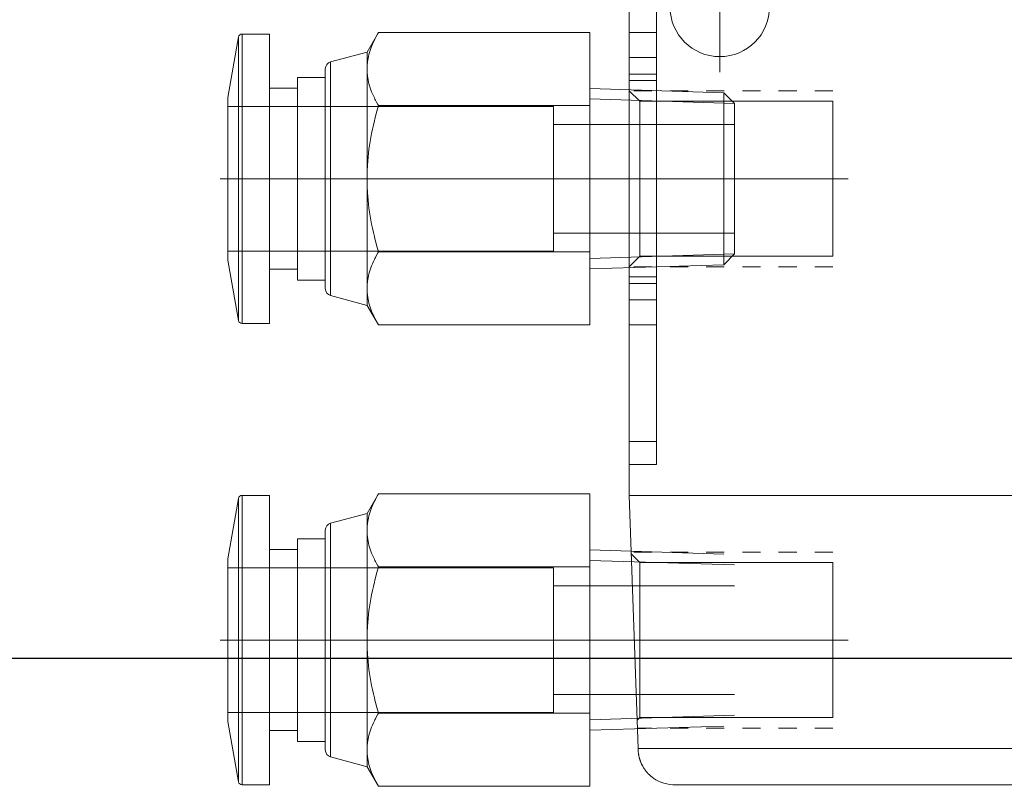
# Model space of a CAD drawing. Header units: millimetres. Extents: x 1491 to 2891, y 8297 to 9247.
# Tile 5 of 15: x 2371 to 2425, y 8986 to 9029. Entities that reach past the tile are written whole.
import ezdxf

# ---------------------------------------------------------------- set-up
doc = ezdxf.new("R2010")
doc.units = ezdxf.units.MM
doc.header["$MEASUREMENT"] = 0
doc.linetypes.add('CNS_DASHED', pattern=[2, 1, -1])
doc.layers.add('图层1', color=7, linetype='Continuous', lineweight=25)
doc.layers.add('图层7', color=4, linetype='Continuous', lineweight=13)

msp = doc.modelspace()

# ---------------------------------------------------------------- linework, layer by layer
at = {"layer": '图层1'}
msp.add_line((2185.123, 8993.374), (2449.023, 8993.374), dxfattribs=at)
at = {"layer": '图层7'}
for p, q in [((2404.592, 9051.374), (2404.592, 9002.374)), ((2406.092, 9049.666), (2406.092, 9004.083)), ((2409.592, 9032.978), (2409.592, 9025.771)), ((2382.997, 9027.709), (2382.409, 9024.374)), ((2382.997, 9027.709), (2382.997, 9012.04)), ((2383.194, 9027.874), (2383.194, 9011.874)), ((2384.716, 9027.874), (2383.194, 9027.874)), ((2384.716, 9027.874), (2384.716, 9011.874)), ((2390.726, 9027.957), (2390.101, 9026.874)), ((2402.409, 9027.957), (2390.726, 9027.957)), ((2402.409, 9027.957), (2402.409, 9011.792)), ((2404.592, 9027.949), (2406.092, 9027.949)), ((2390.101, 9026.874), (2388.09, 9026.336)), ((2390.101, 9026.874), (2390.101, 9012.874)), ((2404.592, 9026.576), (2406.092, 9026.576)), ((2387.793, 9025.949), (2387.793, 9013.8)), ((2388.09, 9026.336), (2388.09, 9013.413)), ((2386.255, 9025.474), (2386.255, 9014.274)), ((2387.793, 9025.474), (2386.255, 9025.474)), ((2404.592, 9025.663), (2406.092, 9025.663)), ((2406.092, 9025.302), (2404.592, 9025.302)), ((2386.255, 9024.874), (2384.716, 9024.874)), ((2409.809, 9024.632), (2402.409, 9024.863)), ((2404.592, 9024.738), (2405.173, 9024.157)), ((2382.409, 9024.374), (2382.409, 9015.374)), ((2410.409, 9024.033), (2402.409, 9024.282)), ((2409.809, 9024.632), (2409.809, 9015.117)), ((2410.409, 9024.033), (2409.809, 9024.632)), ((2400.409, 9023.874), (2382.409, 9023.874)), ((2402.409, 9023.916), (2390.726, 9023.916)), ((2400.409, 9023.874), (2400.409, 9015.874)), ((2405.173, 9015.591), (2405.173, 9024.157)), ((2405.173, 9024.157), (2415.842, 9024.157)), ((2410.409, 9024.033), (2410.409, 9015.716)), ((2415.842, 9015.591), (2415.842, 9024.157)), ((2410.409, 9022.874), (2400.409, 9022.874)), ((2410.835, 9019.874), (2381.983, 9019.874)), ((2416.695, 9019.874), (2403.738, 9019.874)), ((2400.409, 9016.874), (2410.409, 9016.874)), ((2382.409, 9015.874), (2400.409, 9015.874)), ((2402.409, 9015.833), (2390.726, 9015.833)), ((2410.409, 9015.716), (2402.409, 9015.467)), ((2405.173, 9015.591), (2404.592, 9015.01)), ((2415.842, 9015.591), (2405.173, 9015.591)), ((2409.809, 9015.117), (2410.409, 9015.716)), ((2382.409, 9015.374), (2382.997, 9012.04)), ((2402.409, 9014.886), (2409.809, 9015.117)), ((2384.716, 9014.874), (2386.255, 9014.874)), ((2404.592, 9014.447), (2406.092, 9014.447)), ((2386.255, 9014.274), (2387.793, 9014.274)), ((2404.592, 9014.086), (2406.092, 9014.086)), ((2388.09, 9013.413), (2390.101, 9012.874)), ((2390.101, 9012.874), (2390.726, 9011.792)), ((2404.592, 9013.173), (2406.092, 9013.173)), ((2383.194, 9011.874), (2384.716, 9011.874)), ((2402.409, 9011.792), (2390.726, 9011.792)), ((2406.092, 9011.8), (2404.592, 9011.8)), ((2404.592, 9005.357), (2406.092, 9005.357)), ((2404.592, 9004.083), (2406.092, 9004.083)), ((2390.726, 9002.457), (2390.101, 9001.374)), ((2402.409, 9002.457), (2390.726, 9002.457)), ((2402.409, 9002.457), (2402.409, 8986.292)), ((2382.997, 9002.209), (2382.409, 8998.874)), ((2382.997, 9002.209), (2382.997, 8986.54)), ((2383.194, 9002.374), (2383.194, 8986.374)), ((2384.716, 9002.374), (2383.194, 9002.374)), ((2384.716, 9002.374), (2384.716, 8986.374)), ((2449.592, 9002.374), (2404.592, 9002.374)), ((2404.592, 9002.374), (2405.08, 8988.374)), ((2390.101, 9001.374), (2388.09, 9000.836)), ((2390.101, 9001.374), (2390.101, 8987.374)), ((2388.09, 9000.836), (2388.09, 8987.913)), ((2387.793, 9000.449), (2387.793, 8988.3)), ((2386.255, 8999.974), (2386.255, 8988.774)), ((2387.793, 8999.974), (2386.255, 8999.974)), ((2386.255, 8999.374), (2384.716, 8999.374)), ((2409.809, 8999.132), (2402.409, 8999.363)), ((2382.409, 8998.874), (2382.409, 8989.874)), ((2410.409, 8998.533), (2402.409, 8998.782)), ((2404.705, 8999.125), (2405.173, 8998.657)), ((2405.173, 8990.091), (2405.173, 8998.657)), ((2405.173, 8998.657), (2415.842, 8998.657)), ((2415.842, 8990.091), (2415.842, 8998.657)), ((2400.409, 8998.374), (2382.409, 8998.374)), ((2402.409, 8998.416), (2390.726, 8998.416)), ((2400.409, 8998.374), (2400.409, 8990.374)), ((2410.409, 8997.374), (2400.409, 8997.374)), ((2410.835, 8994.374), (2381.983, 8994.374)), ((2416.695, 8994.374), (2403.738, 8994.374)), ((2400.409, 8991.374), (2410.409, 8991.374)), ((2382.409, 8990.374), (2400.409, 8990.374)), ((2402.409, 8990.333), (2390.726, 8990.333)), ((2410.409, 8990.216), (2402.409, 8989.967)), ((2405.173, 8990.091), (2405.026, 8989.945)), ((2415.842, 8990.091), (2405.173, 8990.091)), ((2382.409, 8989.874), (2382.997, 8986.54)), ((2384.716, 8989.374), (2386.255, 8989.374)), ((2402.409, 8989.386), (2409.809, 8989.617)), ((2386.255, 8988.774), (2387.793, 8988.774)), ((2405.08, 8988.374), (2449.103, 8988.374)), ((2388.09, 8987.913), (2390.101, 8987.374)), ((2390.101, 8987.374), (2390.726, 8986.292)), ((2383.194, 8986.374), (2384.716, 8986.374)), ((2402.409, 8986.292), (2390.726, 8986.292)), ((2447.101, 8986.374), (2407.082, 8986.374))]:
    msp.add_line(p, q, dxfattribs=at)
at = {"layer": '图层7', "linetype": 'CNS_DASHED'}
for p, q in [((2415.842, 9024.738), (2404.592, 9024.738)), ((2415.842, 9015.01), (2404.592, 9015.01)), ((2415.842, 8999.238), (2404.701, 8999.238)), ((2415.842, 8989.51), (2405.041, 8989.51))]:
    msp.add_line(p, q, dxfattribs=at)
at = {"layer": '图层7'}
for points in [[(2390.101, 9025.937), (2390.101, 9025.991), (2390.105, 9026.099), (2390.113, 9026.207), (2390.118, 9026.261), (2390.124, 9026.315), (2390.14, 9026.423), (2390.159, 9026.531), (2390.182, 9026.639), (2390.208, 9026.748), (2390.238, 9026.858), (2390.255, 9026.913), (2390.273, 9026.968), (2390.311, 9027.079), (2390.353, 9027.191), (2390.399, 9027.304), (2390.449, 9027.419), (2390.503, 9027.536), (2390.531, 9027.594), (2390.561, 9027.654), (2390.624, 9027.774), (2390.691, 9027.896), (2390.726, 9027.957)], [(2390.726, 9027.957), (2390.691, 9027.896), (2390.624, 9027.774), (2390.561, 9027.654), (2390.531, 9027.594), (2390.503, 9027.536), (2390.449, 9027.419), (2390.399, 9027.304), (2390.353, 9027.191), (2390.311, 9027.079), (2390.273, 9026.968), (2390.255, 9026.913), (2390.238, 9026.858), (2390.208, 9026.748), (2390.182, 9026.639), (2390.159, 9026.531), (2390.14, 9026.423), (2390.124, 9026.315), (2390.118, 9026.261), (2390.113, 9026.207), (2390.105, 9026.099), (2390.101, 9025.991), (2390.101, 9025.937)], [(2390.726, 9023.916), (2390.691, 9023.978), (2390.624, 9024.1), (2390.561, 9024.22), (2390.531, 9024.279), (2390.503, 9024.338), (2390.449, 9024.454), (2390.399, 9024.569), (2390.353, 9024.682), (2390.311, 9024.794), (2390.273, 9024.906), (2390.255, 9024.961), (2390.238, 9025.016), (2390.208, 9025.125), (2390.182, 9025.234), (2390.159, 9025.342), (2390.14, 9025.45), (2390.124, 9025.558), (2390.118, 9025.612), (2390.113, 9025.666), (2390.105, 9025.774), (2390.101, 9025.882), (2390.101, 9025.937)], [(2390.101, 9025.937), (2390.101, 9025.882), (2390.105, 9025.774), (2390.113, 9025.666), (2390.118, 9025.612), (2390.124, 9025.558), (2390.14, 9025.45), (2390.159, 9025.342), (2390.182, 9025.234), (2390.208, 9025.125), (2390.238, 9025.016), (2390.255, 9024.961), (2390.273, 9024.906), (2390.311, 9024.794), (2390.353, 9024.682), (2390.399, 9024.569), (2390.449, 9024.454), (2390.503, 9024.338), (2390.531, 9024.279), (2390.561, 9024.22), (2390.624, 9024.1), (2390.691, 9023.978), (2390.726, 9023.916)], [(2390.101, 9019.874), (2390.101, 9019.983), (2390.105, 9020.2), (2390.113, 9020.416), (2390.118, 9020.523), (2390.124, 9020.631), (2390.14, 9020.847), (2390.159, 9021.063), (2390.182, 9021.28), (2390.208, 9021.497), (2390.238, 9021.716), (2390.255, 9021.826), (2390.273, 9021.937), (2390.311, 9022.159), (2390.353, 9022.383), (2390.399, 9022.61), (2390.449, 9022.84), (2390.503, 9023.072), (2390.531, 9023.19), (2390.561, 9023.308), (2390.624, 9023.548), (2390.691, 9023.792), (2390.726, 9023.916)], [(2390.726, 9023.916), (2390.691, 9023.792), (2390.624, 9023.548), (2390.561, 9023.308), (2390.531, 9023.19), (2390.503, 9023.072), (2390.449, 9022.84), (2390.399, 9022.61), (2390.353, 9022.383), (2390.311, 9022.159), (2390.273, 9021.937), (2390.255, 9021.826), (2390.238, 9021.716), (2390.208, 9021.497), (2390.182, 9021.28), (2390.159, 9021.063), (2390.14, 9020.847), (2390.124, 9020.631), (2390.118, 9020.523), (2390.113, 9020.416), (2390.105, 9020.2), (2390.101, 9019.983), (2390.101, 9019.874)], [(2390.726, 9015.833), (2390.691, 9015.957), (2390.624, 9016.201), (2390.561, 9016.441), (2390.531, 9016.559), (2390.503, 9016.677), (2390.449, 9016.909), (2390.399, 9017.139), (2390.353, 9017.366), (2390.311, 9017.59), (2390.273, 9017.812), (2390.255, 9017.923), (2390.238, 9018.033), (2390.208, 9018.252), (2390.182, 9018.469), (2390.159, 9018.686), (2390.14, 9018.902), (2390.124, 9019.118), (2390.118, 9019.226), (2390.113, 9019.333), (2390.105, 9019.549), (2390.101, 9019.766), (2390.101, 9019.874)], [(2390.101, 9019.874), (2390.101, 9019.766), (2390.105, 9019.549), (2390.113, 9019.333), (2390.118, 9019.226), (2390.124, 9019.118), (2390.14, 9018.902), (2390.159, 9018.686), (2390.182, 9018.469), (2390.208, 9018.252), (2390.238, 9018.033), (2390.255, 9017.923), (2390.273, 9017.812), (2390.311, 9017.59), (2390.353, 9017.366), (2390.399, 9017.139), (2390.449, 9016.909), (2390.503, 9016.677), (2390.531, 9016.559), (2390.561, 9016.441), (2390.624, 9016.201), (2390.691, 9015.957), (2390.726, 9015.833)], [(2390.726, 9015.833), (2390.691, 9015.771), (2390.624, 9015.649), (2390.561, 9015.529), (2390.531, 9015.47), (2390.503, 9015.411), (2390.449, 9015.295), (2390.399, 9015.18), (2390.353, 9015.067), (2390.311, 9014.954), (2390.273, 9014.843), (2390.255, 9014.788), (2390.238, 9014.733), (2390.208, 9014.624), (2390.182, 9014.515), (2390.159, 9014.407), (2390.14, 9014.299), (2390.124, 9014.191), (2390.118, 9014.137), (2390.113, 9014.083), (2390.105, 9013.975), (2390.101, 9013.867), (2390.101, 9013.812)], [(2390.101, 9013.812), (2390.101, 9013.867), (2390.105, 9013.975), (2390.113, 9014.083), (2390.118, 9014.137), (2390.124, 9014.191), (2390.14, 9014.299), (2390.159, 9014.407), (2390.182, 9014.515), (2390.208, 9014.624), (2390.238, 9014.733), (2390.255, 9014.788), (2390.273, 9014.843), (2390.311, 9014.954), (2390.353, 9015.067), (2390.399, 9015.18), (2390.449, 9015.295), (2390.503, 9015.411), (2390.531, 9015.47), (2390.561, 9015.529), (2390.624, 9015.649), (2390.691, 9015.771), (2390.726, 9015.833)], [(2390.101, 9013.812), (2390.101, 9013.758), (2390.105, 9013.65), (2390.113, 9013.542), (2390.118, 9013.488), (2390.124, 9013.434), (2390.14, 9013.326), (2390.159, 9013.218), (2390.182, 9013.11), (2390.208, 9013.001), (2390.238, 9012.891), (2390.255, 9012.836), (2390.273, 9012.781), (2390.311, 9012.67), (2390.353, 9012.558), (2390.399, 9012.445), (2390.449, 9012.33), (2390.503, 9012.213), (2390.531, 9012.155), (2390.561, 9012.095), (2390.624, 9011.975), (2390.691, 9011.853), (2390.726, 9011.792)], [(2390.726, 9011.792), (2390.691, 9011.853), (2390.624, 9011.975), (2390.561, 9012.095), (2390.531, 9012.155), (2390.503, 9012.213), (2390.449, 9012.33), (2390.399, 9012.445), (2390.353, 9012.558), (2390.311, 9012.67), (2390.273, 9012.781), (2390.255, 9012.836), (2390.238, 9012.891), (2390.208, 9013.001), (2390.182, 9013.11), (2390.159, 9013.218), (2390.14, 9013.326), (2390.124, 9013.434), (2390.118, 9013.488), (2390.113, 9013.542), (2390.105, 9013.65), (2390.101, 9013.758), (2390.101, 9013.812)], [(2390.101, 9000.437), (2390.101, 9000.491), (2390.105, 9000.599), (2390.113, 9000.707), (2390.118, 9000.761), (2390.124, 9000.815), (2390.14, 9000.923), (2390.159, 9001.031), (2390.182, 9001.139), (2390.208, 9001.248), (2390.238, 9001.358), (2390.255, 9001.413), (2390.273, 9001.468), (2390.311, 9001.579), (2390.353, 9001.691), (2390.399, 9001.804), (2390.449, 9001.919), (2390.503, 9002.036), (2390.531, 9002.094), (2390.561, 9002.154), (2390.624, 9002.274), (2390.691, 9002.396), (2390.726, 9002.457)], [(2390.726, 9002.457), (2390.691, 9002.396), (2390.624, 9002.274), (2390.561, 9002.154), (2390.531, 9002.094), (2390.503, 9002.036), (2390.449, 9001.919), (2390.399, 9001.804), (2390.353, 9001.691), (2390.311, 9001.579), (2390.273, 9001.468), (2390.255, 9001.413), (2390.238, 9001.358), (2390.208, 9001.248), (2390.182, 9001.139), (2390.159, 9001.031), (2390.14, 9000.923), (2390.124, 9000.815), (2390.118, 9000.761), (2390.113, 9000.707), (2390.105, 9000.599), (2390.101, 9000.491), (2390.101, 9000.437)], [(2390.726, 8998.416), (2390.691, 8998.478), (2390.624, 8998.6), (2390.561, 8998.72), (2390.531, 8998.779), (2390.503, 8998.838), (2390.449, 8998.954), (2390.399, 8999.069), (2390.353, 8999.182), (2390.311, 8999.294), (2390.273, 8999.406), (2390.255, 8999.461), (2390.238, 8999.516), (2390.208, 8999.625), (2390.182, 8999.734), (2390.159, 8999.842), (2390.14, 8999.95), (2390.124, 9000.058), (2390.118, 9000.112), (2390.113, 9000.166), (2390.105, 9000.274), (2390.101, 9000.382), (2390.101, 9000.437)], [(2390.101, 9000.437), (2390.101, 9000.382), (2390.105, 9000.274), (2390.113, 9000.166), (2390.118, 9000.112), (2390.124, 9000.058), (2390.14, 8999.95), (2390.159, 8999.842), (2390.182, 8999.734), (2390.208, 8999.625), (2390.238, 8999.516), (2390.255, 8999.461), (2390.273, 8999.406), (2390.311, 8999.294), (2390.353, 8999.182), (2390.399, 8999.069), (2390.449, 8998.954), (2390.503, 8998.838), (2390.531, 8998.779), (2390.561, 8998.72), (2390.624, 8998.6), (2390.691, 8998.478), (2390.726, 8998.416)], [(2390.101, 8994.374), (2390.101, 8994.483), (2390.105, 8994.7), (2390.113, 8994.916), (2390.118, 8995.023), (2390.124, 8995.131), (2390.14, 8995.347), (2390.159, 8995.563), (2390.182, 8995.78), (2390.208, 8995.997), (2390.238, 8996.216), (2390.255, 8996.326), (2390.273, 8996.437), (2390.311, 8996.659), (2390.353, 8996.883), (2390.399, 8997.11), (2390.449, 8997.34), (2390.503, 8997.572), (2390.531, 8997.69), (2390.561, 8997.808), (2390.624, 8998.048), (2390.691, 8998.292), (2390.726, 8998.416)], [(2390.726, 8998.416), (2390.691, 8998.292), (2390.624, 8998.048), (2390.561, 8997.808), (2390.531, 8997.69), (2390.503, 8997.572), (2390.449, 8997.34), (2390.399, 8997.11), (2390.353, 8996.883), (2390.311, 8996.659), (2390.273, 8996.437), (2390.255, 8996.326), (2390.238, 8996.216), (2390.208, 8995.997), (2390.182, 8995.78), (2390.159, 8995.563), (2390.14, 8995.347), (2390.124, 8995.131), (2390.118, 8995.023), (2390.113, 8994.916), (2390.105, 8994.7), (2390.101, 8994.483), (2390.101, 8994.374)], [(2390.726, 8990.333), (2390.691, 8990.457), (2390.624, 8990.701), (2390.561, 8990.941), (2390.531, 8991.059), (2390.503, 8991.177), (2390.449, 8991.409), (2390.399, 8991.639), (2390.353, 8991.866), (2390.311, 8992.09), (2390.273, 8992.312), (2390.255, 8992.423), (2390.238, 8992.533), (2390.208, 8992.752), (2390.182, 8992.969), (2390.159, 8993.186), (2390.14, 8993.402), (2390.124, 8993.618), (2390.118, 8993.726), (2390.113, 8993.833), (2390.105, 8994.049), (2390.101, 8994.266), (2390.101, 8994.374)], [(2390.101, 8994.374), (2390.101, 8994.266), (2390.105, 8994.049), (2390.113, 8993.833), (2390.118, 8993.726), (2390.124, 8993.618), (2390.14, 8993.402), (2390.159, 8993.186), (2390.182, 8992.969), (2390.208, 8992.752), (2390.238, 8992.533), (2390.255, 8992.423), (2390.273, 8992.312), (2390.311, 8992.09), (2390.353, 8991.866), (2390.399, 8991.639), (2390.449, 8991.409), (2390.503, 8991.177), (2390.531, 8991.059), (2390.561, 8990.941), (2390.624, 8990.701), (2390.691, 8990.457), (2390.726, 8990.333)], [(2390.726, 8990.333), (2390.691, 8990.271), (2390.624, 8990.149), (2390.561, 8990.029), (2390.531, 8989.97), (2390.503, 8989.911), (2390.449, 8989.795), (2390.399, 8989.68), (2390.353, 8989.567), (2390.311, 8989.454), (2390.273, 8989.343), (2390.255, 8989.288), (2390.238, 8989.233), (2390.208, 8989.124), (2390.182, 8989.015), (2390.159, 8988.907), (2390.14, 8988.799), (2390.124, 8988.691), (2390.118, 8988.637), (2390.113, 8988.583), (2390.105, 8988.475), (2390.101, 8988.367), (2390.101, 8988.312)], [(2390.101, 8988.312), (2390.101, 8988.367), (2390.105, 8988.475), (2390.113, 8988.583), (2390.118, 8988.637), (2390.124, 8988.691), (2390.14, 8988.799), (2390.159, 8988.907), (2390.182, 8989.015), (2390.208, 8989.124), (2390.238, 8989.233), (2390.255, 8989.288), (2390.273, 8989.343), (2390.311, 8989.454), (2390.353, 8989.567), (2390.399, 8989.68), (2390.449, 8989.795), (2390.503, 8989.911), (2390.531, 8989.97), (2390.561, 8990.029), (2390.624, 8990.149), (2390.691, 8990.271), (2390.726, 8990.333)], [(2390.101, 8988.312), (2390.101, 8988.258), (2390.105, 8988.15), (2390.113, 8988.042), (2390.118, 8987.988), (2390.124, 8987.934), (2390.14, 8987.826), (2390.159, 8987.718), (2390.182, 8987.61), (2390.208, 8987.501), (2390.238, 8987.391), (2390.255, 8987.336), (2390.273, 8987.281), (2390.311, 8987.17), (2390.353, 8987.058), (2390.399, 8986.945), (2390.449, 8986.83), (2390.503, 8986.713), (2390.531, 8986.655), (2390.561, 8986.595), (2390.624, 8986.475), (2390.691, 8986.353), (2390.726, 8986.292)], [(2390.726, 8986.292), (2390.691, 8986.353), (2390.624, 8986.475), (2390.561, 8986.595), (2390.531, 8986.655), (2390.503, 8986.713), (2390.449, 8986.83), (2390.399, 8986.945), (2390.353, 8987.058), (2390.311, 8987.17), (2390.273, 8987.281), (2390.255, 8987.336), (2390.238, 8987.391), (2390.208, 8987.501), (2390.182, 8987.61), (2390.159, 8987.718), (2390.14, 8987.826), (2390.124, 8987.934), (2390.118, 8987.988), (2390.113, 8988.042), (2390.105, 8988.15), (2390.101, 8988.258), (2390.101, 8988.312)], [(2405.08, 8988.374), (2405.081, 8988.363), (2405.082, 8988.34), (2405.082, 8988.316), (2405.083, 8988.305)], [(2405.083, 8988.305), (2405.083, 8988.29), (2405.085, 8988.262), (2405.087, 8988.234), (2405.088, 8988.219), (2405.089, 8988.205), (2405.091, 8988.177), (2405.094, 8988.149), (2405.098, 8988.12), (2405.102, 8988.092), (2405.106, 8988.064), (2405.108, 8988.05), (2405.11, 8988.036), (2405.115, 8988.008), (2405.121, 8987.98), (2405.127, 8987.952), (2405.133, 8987.925), (2405.139, 8987.897), (2405.143, 8987.883), (2405.146, 8987.869), (2405.154, 8987.842), (2405.162, 8987.815), (2405.166, 8987.801), (2405.17, 8987.787), (2405.178, 8987.76), (2405.187, 8987.733), (2405.192, 8987.72), (2405.197, 8987.706), (2405.206, 8987.68), (2405.216, 8987.653), (2405.227, 8987.626), (2405.238, 8987.6), (2405.249, 8987.574), (2405.255, 8987.561), (2405.26, 8987.548), (2405.272, 8987.522), (2405.285, 8987.497), (2405.297, 8987.471), (2405.31, 8987.446), (2405.324, 8987.421), (2405.331, 8987.408), (2405.337, 8987.396), (2405.352, 8987.371), (2405.366, 8987.347), (2405.381, 8987.322), (2405.396, 8987.298), (2405.411, 8987.274), (2405.419, 8987.263), (2405.427, 8987.251), (2405.443, 8987.227), (2405.46, 8987.204), (2405.477, 8987.181), (2405.494, 8987.158), (2405.511, 8987.136), (2405.52, 8987.125), (2405.529, 8987.114), (2405.547, 8987.092), (2405.565, 8987.07), (2405.584, 8987.049), (2405.603, 8987.028), (2405.622, 8987.007), (2405.632, 8986.996), (2405.642, 8986.986), (2405.662, 8986.966), (2405.682, 8986.946), (2405.692, 8986.936), (2405.703, 8986.926), (2405.723, 8986.906), (2405.744, 8986.887), (2405.755, 8986.878), (2405.766, 8986.868), (2405.787, 8986.85), (2405.809, 8986.832), (2405.831, 8986.814), (2405.853, 8986.796), (2405.876, 8986.779), (2405.887, 8986.77), (2405.899, 8986.762), (2405.922, 8986.745), (2405.945, 8986.729), (2405.969, 8986.713), (2405.992, 8986.697), (2406.016, 8986.682), (2406.028, 8986.674), (2406.04, 8986.667), (2406.065, 8986.652), (2406.089, 8986.638), (2406.177, 8986.591), (2406.332, 8986.52), (2406.493, 8986.463), (2406.575, 8986.44), (2406.658, 8986.42), (2406.826, 8986.391), (2406.996, 8986.376), (2407.082, 8986.374)]]:
    msp.add_lwpolyline(points, dxfattribs=at)
msp.add_circle((2409.592, 9029.374), 2.75, dxfattribs=at)
for centre, radius, start, end in [((2383.194, 9027.674), 0.2, 90, 170), ((2388.193, 9025.949), 0.4, 105, 180), ((2388.193, 9013.8), 0.4, 180, 255), ((2383.194, 9012.074), 0.2, 190, 270), ((2383.194, 9002.174), 0.2, 90, 170), ((2388.193, 9000.449), 0.4, 105, 180), ((2388.193, 8988.3), 0.4, 180, 255), ((2383.194, 8986.574), 0.2, 190, 270)]:
    msp.add_arc(centre, radius, start, end, dxfattribs=at)

doc.saveas('drawing.dxf')
